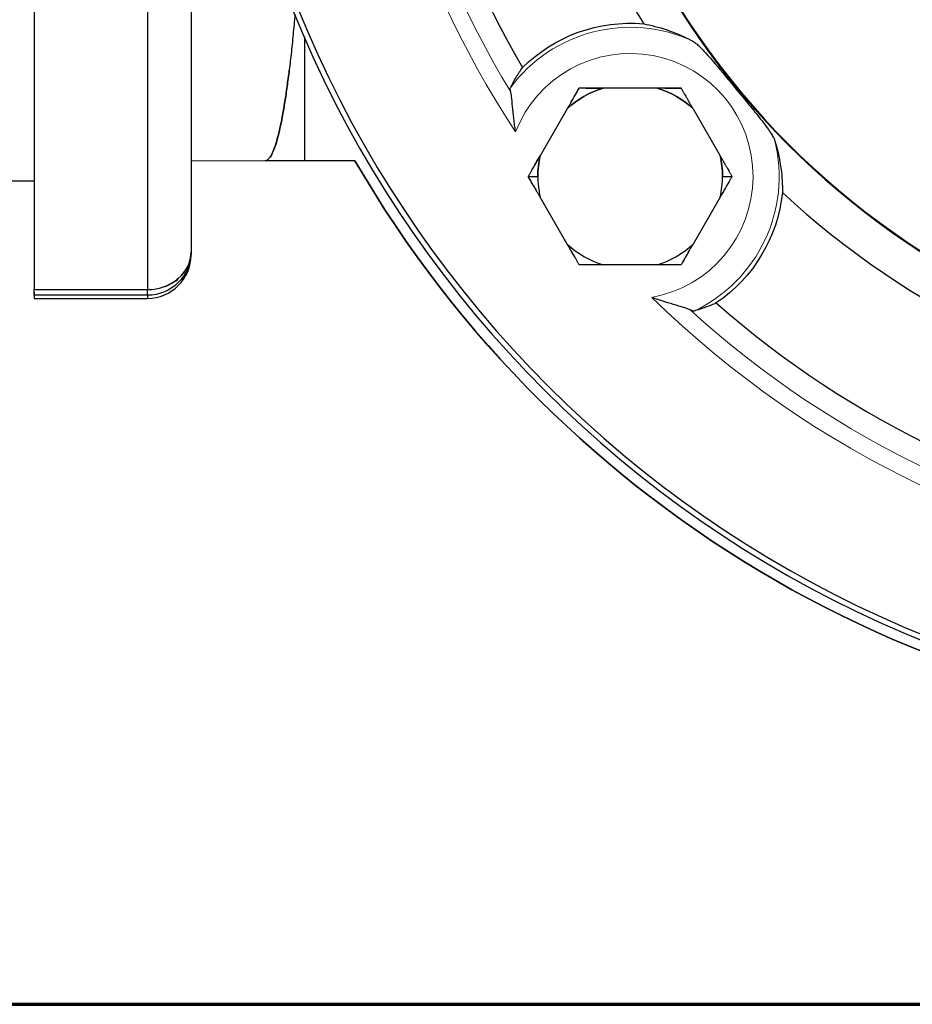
# Model space of a CAD drawing. Header units: millimetres. Extents: x 18 to 610, y -123 to 280.
# Tile 12 of 53: x 383 to 434, y -120 to -63. Entities that reach past the tile are written whole.
import ezdxf

# ---------------------------------------------------------------- set-up
doc = ezdxf.new("R2010")
doc.units = ezdxf.units.MM
doc.linetypes.add('SOLID', pattern=[0])
doc.styles.add('Arial', font='Arial.ttf', dxfattribs={"height": 5})
doc.dimstyles.get("Standard").update_dxf_attribs({"dimtxt": 5, "dimasz": 5, "dimexe": 0.18, "dimexo": 0.0625, "dimgap": 0.09, "dimtad": 0, "dimtih": 1, "dimtoh": 1, "dimdec": 4, "dimzin": 0, "dimdsep": 46, "dimtxsty": 'Arial', "dimcen": 0.09, "dimadec": 0, "dimazin": 0, "dimtfac": 1, "dimtdec": 4, "dimtofl": 0, "dimtmove": 0, "dimatfit": 3, "dimfxl": 0, "dimtolj": 1, "dimtzin": 0, "dimarcsym": 0})

# ---------------------------------------------------------------- blocks, each defined once
blk = doc.blocks.new('*D9')
at = {"color": 0, "lineweight": -2}
for p, q in [((493.313, -93.79), (409.601, 41.281)), ((424.739, 16.855), (490.679, -89.54))]:
    blk.add_line(p, q, dxfattribs=at)
at = {"color": 0}
blk.add_solid([(489.97, -89.979), (491.387, -89.101), (493.313, -93.79)], dxfattribs=at)
at = {"layer": 'Defpoints', "color": 0}
for p in [(424.739, 16.855), (493.313, -93.79)]:
    blk.add_point(p, dxfattribs=at)
at = {"color": 0, "lineweight": 9, "insert": (421.188, 32.438), "char_height": 5, "attachment_point": 5, "rotation": 301.7889, "style": 'Arial'}
blk.add_mtext('\\A1;Ø130.2', dxfattribs=at)
blk = doc.blocks.new('BlockOfViews_2')
at = {"linetype": 'SOLID', "lineweight": 30}
for p, q in [((392.526, -60.759, -7.56), (392.526, -76.798, -35.34)), ((383.526, -62.924, -6.31), (383.526, -78.963, -34.09)), ((390.026, -62.924, -6.31), (390.026, -78.963, -34.09)), ((399.026, -64.435, -9.95), (399.026, -71.567, -9.95)), ((419.276, -67.401, 15.99), (416.163, -67.401, 15.99)), ((414.11, -68.586, 15.99), (412.553, -71.282, 15.99)), ((421.328, -68.586, 15.99), (422.885, -71.282, 15.99)), ((392.526, -71.559, -38.199), (396.776, -71.567, -38.95)), ((399.026, -71.567, -9.95), (396.776, -71.567, -38.95)), ((401.926, -71.567, -9.95), (399.026, -71.567, -9.95)), ((402.238, -72.067, -15.95), (402.219, -72.067, -15.95)), ((380.526, -72.717, -38.95), (383.526, -72.717, -38.95)), ((411.869, -72.467, 15.672), (412.419, -72.467, 15.99)), ((423.019, -72.467, 15.99), (423.569, -72.467, 15.672)), ((414.11, -76.349, 15.99), (412.553, -73.652, 15.99)), ((422.885, -73.652, 15.99), (421.328, -76.349, 15.99)), ((392.129, -77.982, -34.688), (392.191, -77.88, -34.715)), ((392.169, -77.905, -34.73), (392.16, -77.923, -34.72)), ((419.276, -77.534, 15.99), (416.163, -77.534, 15.99)), ((391.663, -78.453, -34.428), (391.447, -78.574, -34.361)), ((391.447, -78.574, -34.361), (391.663, -78.453, -34.428)), ((391.791, -78.323, -34.499), (391.663, -78.453, -34.428)), ((391.663, -78.453, -34.428), (391.791, -78.323, -34.499)), ((391.941, -78.189, -34.537), (392.129, -77.982, -34.688)), ((392.129, -77.982, -34.688), (391.941, -78.189, -34.537)), ((392.08, -78.031, -34.661), (392.039, -78.073, -34.637)), ((392.039, -78.073, -34.637), (392.08, -78.031, -34.661)), ((383.526, -78.963, -34.09), (390.026, -78.963, -34.09)), ((391.065, -78.789, -34.243), (391.347, -78.634, -34.295)), ((391.347, -78.634, -34.295), (391.065, -78.789, -34.243)), ((391.312, -78.65, -34.319), (391.065, -78.789, -34.243)), ((391.065, -78.789, -34.243), (391.312, -78.65, -34.319)), ((391.403, -78.603, -34.306), (391.46, -78.571, -34.316)), ((391.46, -78.571, -34.316), (391.403, -78.603, -34.306)), ((390.026, -79.287, -35.106), (383.526, -79.287, -35.106)), ((383.526, -79.467, -38.95), (390.026, -79.467, -38.95))]:
    blk.add_line(p, q, dxfattribs=at)
for centre, radius, start, end in [((459.026, -38.467, -6.25), 65.4, 15.07441, 348.97592), ((459.026, -38.467, 11.75), 65.086, 15.14938, 348.92124), ((459.026, -38.467, 3.55), 55, 181.125, 210.3041), ((459.026, -38.467, 3.55), 47.75, 184.3289, 211.9215), ((459.026, -38.467, 11.75), 45.553, 184.4064, 346.2959), ((459.026, -38.467, 11.75), 45.519, 184.4099, 346.313), ((417.719, -72.467, 15.99), 5.3, 107.0799, 132.9201), ((417.719, -72.467, 15.99), 5.3, 47.0799, 72.9201), ((459.026, -38.467, -9.95), 66, 210.10037, 269.99993), ((417.719, -72.467, 15.99), 5.3, 167.0799, 180), ((417.719, -72.467, 15.99), 5.3, 0, 12.9201), ((417.719, -72.467, 15.99), 5.3, 180, 192.9201), ((417.719, -72.467, 15.99), 5.3, 180, 192.9201), ((417.719, -72.467, 15.99), 5.3, 347.0799, 0), ((417.719, -72.467, 15.99), 5.3, 347.0799, 0), ((459.026, -38.467, 3.55), 47.75, 226.9947, 262.4634), ((417.719, -72.467, 15.99), 5.3, 227.0799, 252.9201), ((417.719, -72.467, 15.99), 5.3, 227.0799, 252.9201), ((417.719, -72.467, 15.99), 5.3, 287.0799, 312.9201), ((417.719, -72.467, 15.99), 5.3, 287.0799, 312.9201), ((390.026, -76.967, -38.95), 2.5, 270, 0), ((459.026, -38.467, 3.55), 55, 228.6121, 260.846)]:
    blk.add_arc(centre, radius, start, end, dxfattribs=at)
at = {"color": 196, "linetype": 'SOLID', "lineweight": 9}
for centre, radius, start, end in [((459.026, -38.467, 11.75), 57.285, 146.7024, 213.2976), ((417.719, -72.467, 10.302), 8.551, 65.099, 143.5025), ((417.719, -72.467, 10.302), 8.551, 295.4137, 13.8173), ((459.026, -38.467, 11.75), 57.285, 225.6187, 263.8395)]:
    blk.add_arc(centre, radius, start, end, dxfattribs=at)
at = {"color": 196, "linetype": 'SOLID', "lineweight": 9, "extrusion": (0, 0, -1)}
for centre, radius, start, end in [((-459.026, -38.467, -10.924), 56.3, 328.8077, 31.1923), ((-417.719, -72.467, -11.75), 7.051, 21.2111, 259.8727), ((-459.026, -38.467, -10.924), 56.3, 278.2658, 312.2761)]:
    blk.add_arc(centre, radius, start, end, dxfattribs=at)
at = {"linetype": 'SOLID', "lineweight": 30, "extrusion": (-2.45015e-16, 0, -1)}
for start, end in [(45.3209, 95.0791), (186.0047, 235.7629)]:
    blk.add_arc((-417.719, -72.467, -3.55), 8.786, start, end, dxfattribs=at)
at = {"linetype": 'SOLID', "lineweight": 30, "extrusion": (0, 0, -1)}
for centre, radius, start, end in [((-417.719, -72.467, -15.99), 5.3, 47.0799, 72.9201), ((-417.719, -72.467, -15.99), 5.3, 107.0799, 132.9201), ((-459.026, -38.467, 9.95), 66, 270, 329.89971), ((-417.719, -72.467, -15.99), 5.3, 0, 12.9201), ((-417.719, -72.467, -15.99), 5.3, 167.0799, 180)]:
    blk.add_arc(centre, radius, start, end, dxfattribs=at)
at = {"linetype": 'SOLID', "lineweight": 30, "extrusion": (-0.866025, 0.5, -9.51527e-13)}
blk.add_arc((-145.535, 3.738, -392.923), 12.435, 101.8388, 106.3028, dxfattribs=at)
at = {"linetype": 'SOLID', "lineweight": 30, "extrusion": (1.18332e-12, 1, -5.09917e-12)}
blk.add_arc((-418.285, 3.738, -67.401), 12.435, 75.5633, 80.1731, dxfattribs=at)
at = {"linetype": 'SOLID', "lineweight": 30, "extrusion": (-1.18332e-12, 1, -5.09917e-12)}
blk.add_arc((-417.154, 3.738, -67.401), 12.435, 101.8389, 106.3028, dxfattribs=at)
at = {"linetype": 'SOLID', "lineweight": 30, "extrusion": (0.866025, 0.5, -5.62356e-12)}
for start, end in [(75.5633, 76.2778), (77.7304, 78.1612)]:
    blk.add_arc((-272.184, 3.738, 330.588), 12.435, start, end, dxfattribs=at)
at = {"linetype": 'SOLID', "lineweight": 30, "extrusion": (-0.866025, 0.5, 7.44699e-12)}
blk.add_arc((-146.667, 3.738, -392.923), 12.435, 75.5632, 80.1731, dxfattribs=at)
at = {"linetype": 'SOLID', "lineweight": 30, "extrusion": (0.866025, 0.5, -1.09426e-11)}
for start, end in [(101.8389, 102.2697), (103.7222, 104.4368)]:
    blk.add_arc((-271.053, 3.738, 330.588), 12.435, start, end, dxfattribs=at)
at = {"linetype": 'SOLID', "lineweight": 30, "extrusion": (-0.866025, -0.5, 9.12311e-12)}
blk.add_arc((272.184, 3.738, -320.456), 12.435, 101.8389, 106.3028, dxfattribs=at)
at = {"linetype": 'SOLID', "lineweight": 30, "extrusion": (0.866025, -0.5, 8.65531e-12)}
blk.add_arc((145.535, 3.738, 403.055), 12.435, 75.5632, 80.1731, dxfattribs=at)
at = {"linetype": 'SOLID', "lineweight": 30, "extrusion": (0, -0.093761, -0.995595)}
for start in [360, 0]:
    blk.add_arc((390.026, 73.146, 42.385), 2.5, start, 90, dxfattribs=at)
at = {"linetype": 'SOLID', "lineweight": 30, "extrusion": (0, 0.5, 0.866025)}
blk.add_arc((-390.026, 48.839, -69.004), 2.5, 90, 180, dxfattribs=at)
blk.add_arc((-390.026, 48.839, -69.004), 2.5, 90, 180, dxfattribs=at)
at = {"linetype": 'SOLID', "lineweight": 30, "extrusion": (1, 0, 0)}
for centre, radius, start, end in [((-38.467, -38.95, 392.526), 38.5, 174.62, 180), ((-38.467, -38.95, 392.526), 38.5, 180, 185.38), ((-76.798, -35.34, 383.526), 2.5, 157.387, 174.62), ((-38.467, -38.95, 383.526), 41, 174.62, 180), ((-38.467, -38.95, 383.526), 41, 176.234, 180), ((-38.467, -38.95, 390.026), 41, 174.62, 180), ((-38.467, -38.95, 390.026), 41, 175.559, 180)]:
    blk.add_arc(centre, radius, start, end, dxfattribs=at)
at = {"linetype": 'SOLID', "lineweight": 30, "extrusion": (-1, 0, 0)}
for centre, radius, start, end in [((38.467, -38.95, -392.526), 38.5, 0, 5.38), ((76.798, -35.34, -383.526), 2.5, 5.38, 30), ((76.798, -35.34, -390.026), 2.5, 5.38, 30), ((76.798, -35.34, -390.026), 2.5, 5.38, 30)]:
    blk.add_arc(centre, radius, start, end, dxfattribs=at)
at = {"linetype": 'SOLID', "lineweight": 30, "extrusion": (-0.866025, -0.5, 2.99193e-12)}
blk.add_arc((271.053, 3.738, -320.456), 12.435, 75.5633, 80.1731, dxfattribs=at)
at = {"linetype": 'SOLID', "lineweight": 30, "extrusion": (0.866025, -0.5, -2.16781e-12)}
blk.add_arc((146.667, 3.738, 403.055), 12.435, 101.8388, 106.3028, dxfattribs=at)
at = {"linetype": 'SOLID', "lineweight": 30, "extrusion": (-1.18332e-12, -1, 5.09917e-12)}
blk.add_arc((418.285, 3.738, 77.534), 12.435, 101.8388, 106.3028, dxfattribs=at)
at = {"linetype": 'SOLID', "lineweight": 30, "extrusion": (1.18332e-12, -1, 5.09917e-12)}
blk.add_arc((417.154, 3.738, 77.534), 12.435, 75.5633, 80.1731, dxfattribs=at)
at = {"linetype": 'SOLID', "lineweight": 30}
for points, knots in [([(398.486, -63.165, -16.913), (398.451, -63.565, -17.361), (398.415, -63.953, -17.82), (398.341, -64.715, -18.774), (398.303, -65.089, -19.27), (398.225, -65.807, -20.281), (398.185, -66.152, -20.796), (398.103, -66.812, -21.846), (398.062, -67.127, -22.379), (397.978, -67.728, -23.463), (397.935, -68.013, -24.014), (397.848, -68.551, -25.131), (397.804, -68.805, -25.697), (397.715, -69.28, -26.842), (397.67, -69.501, -27.422), (397.58, -69.911, -28.591), (397.534, -70.099, -29.182), (397.442, -70.443, -30.372), (397.395, -70.597, -30.972), (397.301, -70.873, -32.179), (397.254, -70.995, -32.787), (397.159, -71.202, -34.009), (397.112, -71.289, -34.623), (397.016, -71.428, -35.855), (396.968, -71.48, -36.473), (396.872, -71.55, -37.711), (396.824, -71.567, -38.33), (396.776, -71.567, -38.95)], [0.539788, 0.539788, 0.539788, 0.539788, 0.626422, 0.626422, 0.715911, 0.715911, 0.805399, 0.805399, 0.894888, 0.894888, 0.984377, 0.984377, 1.073866, 1.073866, 1.163355, 1.163355, 1.252844, 1.252844, 1.342332, 1.342332, 1.431821, 1.431821, 1.52131, 1.52131, 1.610799, 1.610799, 1.700288, 1.700288, 1.700288, 1.700288]), ([(418.497, -63.716, 3.55), (418.906, -63.792, 4.694), (419.356, -63.903, 5.892), (420.15, -64.173, 7.823), (420.476, -64.301, 8.571), (420.98, -64.536, 9.634), (421.148, -64.619, 9.973), (421.32, -64.712, 10.302)], [1.040291, 1.040291, 1.040291, 1.040291, 4.553172, 4.553172, 6.829758, 6.829758, 7.937867, 7.937867, 7.937867, 7.937867]), ([(421.32, -64.712, 10.302), (421.389, -64.749, 10.435), (421.472, -64.813, 10.553), (421.686, -65, 10.803), (421.845, -65.158, 10.947), (422.405, -65.768, 11.296), (422.804, -66.249, 11.405), (423.285, -66.83, 11.473), (423.403, -66.972, 11.485), (423.583, -67.192, 11.496), (423.647, -67.27, 11.498), (423.764, -67.411, 11.5), (423.817, -67.476, 11.501), (423.93, -67.613, 11.499), (423.991, -67.687, 11.497), (424.154, -67.885, 11.488), (424.256, -68.01, 11.48), (424.478, -68.28, 11.452), (424.598, -68.427, 11.432), (424.936, -68.844, 11.355), (425.16, -69.123, 11.28), (425.576, -69.669, 11.044), (425.725, -69.882, 10.902), (425.876, -70.122, 10.693), (425.919, -70.196, 10.618), (425.984, -70.323, 10.464), (426.008, -70.378, 10.386), (426.022, -70.425, 10.302)], [0, 0, 0, 0, 0.463384, 0.463384, 1.12887, 1.12887, 2.310299, 2.310299, 2.689403, 2.689403, 2.896978, 2.896978, 3.068045, 3.068045, 3.26456, 3.26456, 3.596541, 3.596541, 3.986816, 3.986816, 4.713108, 4.713108, 5.482845, 5.482845, 5.847384, 5.847384, 6.161059, 6.161059, 6.161059, 6.161059]), ([(396.776, -71.567, -38.95), (396.824, -71.567, -38.331), (396.872, -71.55, -37.712), (396.968, -71.479, -36.475), (397.016, -71.426, -35.858), (397.111, -71.286, -34.627), (397.159, -71.198, -34.013), (397.254, -70.989, -32.792), (397.301, -70.868, -32.184), (397.395, -70.591, -30.976), (397.441, -70.436, -30.376), (397.534, -70.093, -29.185), (397.58, -69.905, -28.594), (397.67, -69.496, -27.424), (397.715, -69.275, -26.844), (397.804, -68.802, -25.699), (397.848, -68.549, -25.133), (397.935, -68.012, -24.016), (397.977, -67.728, -23.465), (398.062, -67.128, -22.38), (398.103, -66.813, -21.847), (398.148, -66.451, -21.273), (398.151, -66.42, -21.224), (398.155, -66.389, -21.175)], [0, 0, 0, 0, 1.862485, 1.862485, 3.724969, 3.724969, 5.587454, 5.587454, 7.449939, 7.449939, 9.312423, 9.312423, 11.174908, 11.174908, 13.037393, 13.037393, 14.899877, 14.899877, 16.762362, 16.762362, 18.624847, 18.624847, 18.799644, 18.799644, 18.799644, 18.799644]), ([(410.846, -67.382, 10.302), (410.948, -67.18, 9.219), (411.06, -66.976, 8.075), (411.297, -66.582, 5.784), (411.42, -66.393, 4.637), (411.541, -66.22, 3.55)], [0.999786, 0.999786, 0.999786, 0.999786, 4.184941, 4.184941, 7.373204, 7.373204, 7.373204, 7.373204]), ([(410.865, -67.626, 10.924), (410.849, -67.566, 10.828), (410.838, -67.515, 10.727), (410.832, -67.433, 10.518), (410.835, -67.402, 10.411), (410.846, -67.382, 10.302)], [0.000001, 0.000001, 0.000001, 0.000001, 0.3407237, 0.3407237, 0.6743841, 0.6743841, 0.6743841, 0.6743841]), ([(411.146, -69.916, 11.75), (411.145, -69.911, 11.75), (411.144, -69.906, 11.75), (411.056, -69.351, 11.749), (411.008, -68.86, 11.668), (410.949, -68.231, 11.436), (410.931, -68.038, 11.329), (410.898, -67.786, 11.127), (410.884, -67.694, 11.032), (410.865, -67.626, 10.924)], [-1.965118, -1.965118, -1.965118, -1.965118, -1.956218, -1.956218, -0.969671, -0.969671, -0.388896, -0.388896, -0.000048, -0.000048, -0.000048, -0.000048]), ([(414.794, -67.401, 15.672), (414.782, -67.422, 15.679), (414.771, -67.442, 15.686), (414.747, -67.483, 15.7), (414.735, -67.504, 15.706), (414.711, -67.545, 15.719), (414.699, -67.566, 15.726), (414.675, -67.607, 15.739), (414.664, -67.627, 15.745), (414.64, -67.669, 15.758), (414.628, -67.689, 15.764), (414.604, -67.731, 15.777), (414.592, -67.751, 15.783), (414.568, -67.793, 15.795), (414.556, -67.814, 15.801), (414.532, -67.855, 15.813), (414.52, -67.876, 15.819), (414.496, -67.917, 15.831), (414.484, -67.938, 15.836), (414.46, -67.98, 15.848), (414.448, -68, 15.853), (414.424, -68.042, 15.865), (414.412, -68.063, 15.87), (414.388, -68.105, 15.881), (414.376, -68.125, 15.886), (414.352, -68.167, 15.897), (414.34, -68.188, 15.902), (414.316, -68.23, 15.912), (414.304, -68.251, 15.917), (414.28, -68.292, 15.927), (414.268, -68.313, 15.932), (414.243, -68.355, 15.941), (414.231, -68.376, 15.946), (414.207, -68.418, 15.955), (414.195, -68.439, 15.96), (414.171, -68.481, 15.969), (414.159, -68.502, 15.973), (414.134, -68.544, 15.982), (414.122, -68.565, 15.986), (414.11, -68.586, 15.99)], [0, 0, 0, 0, 0.042359, 0.042359, 0.0847181, 0.0847181, 0.1270771, 0.1270771, 0.1694361, 0.1694361, 0.2117951, 0.2117951, 0.2541542, 0.2541542, 0.2965132, 0.2965132, 0.3388722, 0.3388722, 0.3812312, 0.3812312, 0.4235903, 0.4235903, 0.4659493, 0.4659493, 0.5083083, 0.5083083, 0.5506673, 0.5506673, 0.5930264, 0.5930264, 0.6353854, 0.6353854, 0.6777444, 0.6777444, 0.7201034, 0.7201034, 0.7624625, 0.7624625, 0.8048215, 0.8048215, 0.8048215, 0.8048215]), ([(416.163, -67.401, 15.99), (416.138, -67.401, 15.986), (416.114, -67.401, 15.982), (416.066, -67.401, 15.973), (416.041, -67.401, 15.969), (415.993, -67.401, 15.96), (415.969, -67.401, 15.955), (415.92, -67.401, 15.946), (415.896, -67.401, 15.941), (415.848, -67.401, 15.932), (415.824, -67.401, 15.927), (415.775, -67.401, 15.917), (415.751, -67.401, 15.912), (415.703, -67.401, 15.902), (415.679, -67.401, 15.897), (415.631, -67.401, 15.886), (415.607, -67.401, 15.881), (415.558, -67.401, 15.87), (415.534, -67.401, 15.864), (415.486, -67.401, 15.853), (415.462, -67.401, 15.848), (415.414, -67.401, 15.836), (415.39, -67.401, 15.831), (415.342, -67.401, 15.819), (415.318, -67.401, 15.813), (415.271, -67.401, 15.801), (415.247, -67.401, 15.795), (415.199, -67.401, 15.783), (415.175, -67.401, 15.777), (415.127, -67.401, 15.764), (415.103, -67.401, 15.758), (415.056, -67.401, 15.745), (415.032, -67.401, 15.739), (414.984, -67.401, 15.726), (414.96, -67.401, 15.719), (414.913, -67.401, 15.706), (414.889, -67.401, 15.7), (414.842, -67.401, 15.686), (414.818, -67.401, 15.679), (414.794, -67.401, 15.672)], [0, 0, 0, 0, 0.0280098, 0.0280098, 0.0560196, 0.0560196, 0.0840294, 0.0840294, 0.1120392, 0.1120392, 0.1400489, 0.1400489, 0.1680587, 0.1680587, 0.1960685, 0.1960685, 0.2240783, 0.2240783, 0.2520881, 0.2520881, 0.2800979, 0.2800979, 0.3081077, 0.3081077, 0.3361175, 0.3361175, 0.3641273, 0.3641273, 0.3921371, 0.3921371, 0.4201468, 0.4201468, 0.4481566, 0.4481566, 0.4761664, 0.4761664, 0.5041762, 0.5041762, 0.532186, 0.532186, 0.532186, 0.532186]), ([(420.644, -67.401, 15.672), (420.621, -67.401, 15.679), (420.597, -67.401, 15.686), (420.549, -67.401, 15.7), (420.526, -67.401, 15.706), (420.478, -67.401, 15.719), (420.454, -67.401, 15.726), (420.407, -67.401, 15.739), (420.383, -67.401, 15.745), (420.335, -67.401, 15.758), (420.311, -67.401, 15.764), (420.264, -67.401, 15.777), (420.24, -67.401, 15.783), (420.192, -67.401, 15.795), (420.168, -67.401, 15.801), (420.12, -67.401, 15.813), (420.096, -67.401, 15.819), (420.048, -67.401, 15.831), (420.024, -67.401, 15.836), (419.976, -67.401, 15.848), (419.952, -67.401, 15.853), (419.904, -67.401, 15.864), (419.88, -67.401, 15.87), (419.832, -67.401, 15.881), (419.808, -67.401, 15.886), (419.76, -67.401, 15.897), (419.736, -67.401, 15.902), (419.688, -67.401, 15.912), (419.663, -67.401, 15.917), (419.615, -67.401, 15.927), (419.591, -67.401, 15.932), (419.543, -67.401, 15.941), (419.518, -67.401, 15.946), (419.47, -67.401, 15.955), (419.446, -67.401, 15.96), (419.397, -67.401, 15.969), (419.373, -67.401, 15.973), (419.325, -67.401, 15.982), (419.3, -67.401, 15.986), (419.276, -67.401, 15.99)], [0, 0, 0, 0, 0.0423631, 0.0423631, 0.0847261, 0.0847261, 0.1270892, 0.1270892, 0.1694523, 0.1694523, 0.2118154, 0.2118154, 0.2541784, 0.2541784, 0.2965415, 0.2965415, 0.3389046, 0.3389046, 0.3812676, 0.3812676, 0.4236307, 0.4236307, 0.4659938, 0.4659938, 0.5083568, 0.5083568, 0.5507199, 0.5507199, 0.593083, 0.593083, 0.6354461, 0.6354461, 0.6778091, 0.6778091, 0.7201722, 0.7201722, 0.7625353, 0.7625353, 0.8048983, 0.8048983, 0.8048983, 0.8048983]), ([(421.328, -68.586, 15.99), (421.316, -68.565, 15.986), (421.304, -68.544, 15.982), (421.28, -68.502, 15.973), (421.268, -68.481, 15.969), (421.244, -68.439, 15.96), (421.231, -68.418, 15.955), (421.207, -68.376, 15.946), (421.195, -68.355, 15.941), (421.171, -68.313, 15.932), (421.159, -68.292, 15.927), (421.135, -68.251, 15.917), (421.123, -68.23, 15.912), (421.099, -68.188, 15.902), (421.087, -68.167, 15.897), (421.063, -68.125, 15.886), (421.051, -68.105, 15.881), (421.026, -68.063, 15.87), (421.014, -68.042, 15.864), (420.99, -68, 15.853), (420.978, -67.98, 15.848), (420.954, -67.938, 15.836), (420.942, -67.917, 15.831), (420.918, -67.876, 15.819), (420.907, -67.855, 15.813), (420.883, -67.814, 15.801), (420.871, -67.793, 15.795), (420.847, -67.751, 15.783), (420.835, -67.731, 15.777), (420.811, -67.689, 15.764), (420.799, -67.669, 15.758), (420.775, -67.627, 15.745), (420.763, -67.607, 15.739), (420.739, -67.566, 15.726), (420.727, -67.545, 15.719), (420.704, -67.504, 15.706), (420.692, -67.483, 15.7), (420.668, -67.442, 15.686), (420.656, -67.422, 15.679), (420.644, -67.401, 15.672)], [0, 0, 0, 0, 0.0280135, 0.0280135, 0.056027, 0.056027, 0.0840405, 0.0840405, 0.112054, 0.112054, 0.1400675, 0.1400675, 0.1680811, 0.1680811, 0.1960946, 0.1960946, 0.2241081, 0.2241081, 0.2521216, 0.2521216, 0.2801351, 0.2801351, 0.3081486, 0.3081486, 0.3361621, 0.3361621, 0.3641756, 0.3641756, 0.3921891, 0.3921891, 0.4202026, 0.4202026, 0.4482162, 0.4482162, 0.4762297, 0.4762297, 0.5042432, 0.5042432, 0.5322567, 0.5322567, 0.5322567, 0.5322567]), ([(426.022, -70.425, 10.302), (426.08, -70.611, 9.973), (426.13, -70.793, 9.634), (426.263, -71.332, 8.571), (426.326, -71.676, 7.823), (426.439, -72.508, 5.892), (426.461, -72.971, 4.694), (426.457, -73.387, 3.55)], [1.168477, 1.168477, 1.168477, 1.168477, 2.276586, 2.276586, 4.553172, 4.553172, 8.066053, 8.066053, 8.066053, 8.066053]), ([(412.553, -71.282, 15.99), (412.541, -71.303, 15.986), (412.529, -71.324, 15.982), (412.505, -71.366, 15.973), (412.493, -71.387, 15.969), (412.469, -71.429, 15.96), (412.456, -71.45, 15.955), (412.432, -71.492, 15.946), (412.42, -71.513, 15.941), (412.396, -71.555, 15.932), (412.384, -71.576, 15.927), (412.36, -71.618, 15.917), (412.348, -71.639, 15.912), (412.323, -71.681, 15.902), (412.311, -71.701, 15.897), (412.287, -71.743, 15.886), (412.275, -71.764, 15.881), (412.251, -71.806, 15.87), (412.239, -71.826, 15.864), (412.215, -71.868, 15.853), (412.203, -71.889, 15.848), (412.179, -71.93, 15.836), (412.167, -71.951, 15.831), (412.143, -71.993, 15.819), (412.131, -72.013, 15.813), (412.107, -72.055, 15.801), (412.095, -72.076, 15.795), (412.071, -72.117, 15.783), (412.06, -72.138, 15.777), (412.036, -72.179, 15.764), (412.024, -72.2, 15.758), (412, -72.241, 15.745), (411.988, -72.262, 15.739), (411.964, -72.303, 15.726), (411.952, -72.324, 15.719), (411.929, -72.365, 15.706), (411.917, -72.385, 15.7), (411.893, -72.426, 15.686), (411.881, -72.447, 15.679), (411.869, -72.467, 15.672)], [0, 0, 0, 0, 0.0280169, 0.0280169, 0.0560337, 0.0560337, 0.0840506, 0.0840506, 0.1120674, 0.1120674, 0.1400843, 0.1400843, 0.1681012, 0.1681012, 0.196118, 0.196118, 0.2241349, 0.2241349, 0.2521517, 0.2521517, 0.2801686, 0.2801686, 0.3081855, 0.3081855, 0.3362023, 0.3362023, 0.3642192, 0.3642192, 0.392236, 0.392236, 0.4202529, 0.4202529, 0.4482698, 0.4482698, 0.4762866, 0.4762866, 0.5043035, 0.5043035, 0.5323203, 0.5323203, 0.5323203, 0.5323203]), ([(423.569, -72.467, 15.672), (423.557, -72.447, 15.679), (423.546, -72.426, 15.686), (423.522, -72.385, 15.7), (423.51, -72.365, 15.706), (423.486, -72.323, 15.719), (423.474, -72.303, 15.726), (423.451, -72.262, 15.739), (423.439, -72.241, 15.745), (423.415, -72.2, 15.758), (423.403, -72.179, 15.764), (423.379, -72.138, 15.777), (423.367, -72.117, 15.783), (423.343, -72.076, 15.795), (423.331, -72.055, 15.801), (423.307, -72.013, 15.813), (423.295, -71.993, 15.819), (423.271, -71.951, 15.831), (423.259, -71.93, 15.836), (423.235, -71.889, 15.848), (423.223, -71.868, 15.853), (423.199, -71.826, 15.864), (423.187, -71.806, 15.87), (423.163, -71.764, 15.881), (423.151, -71.743, 15.886), (423.127, -71.701, 15.897), (423.115, -71.681, 15.902), (423.091, -71.639, 15.912), (423.079, -71.618, 15.917), (423.055, -71.576, 15.927), (423.043, -71.555, 15.932), (423.018, -71.513, 15.941), (423.006, -71.492, 15.946), (422.982, -71.45, 15.955), (422.97, -71.429, 15.96), (422.946, -71.387, 15.969), (422.934, -71.366, 15.973), (422.909, -71.324, 15.982), (422.897, -71.303, 15.986), (422.885, -71.282, 15.99)], [0, 0, 0, 0, 0.0423557, 0.0423557, 0.0847113, 0.0847113, 0.127067, 0.127067, 0.1694227, 0.1694227, 0.2117784, 0.2117784, 0.254134, 0.254134, 0.2964897, 0.2964897, 0.3388454, 0.3388454, 0.3812011, 0.3812011, 0.4235567, 0.4235567, 0.4659124, 0.4659124, 0.5082681, 0.5082681, 0.5506237, 0.5506237, 0.5929794, 0.5929794, 0.6353351, 0.6353351, 0.6776908, 0.6776908, 0.7200464, 0.7200464, 0.7624021, 0.7624021, 0.8047578, 0.8047578, 0.8047578, 0.8047578]), ([(412.553, -73.652, 15.99), (412.541, -73.631, 15.986), (412.529, -73.61, 15.982), (412.505, -73.568, 15.973), (412.493, -73.547, 15.969), (412.469, -73.505, 15.96), (412.456, -73.484, 15.955), (412.432, -73.442, 15.946), (412.42, -73.421, 15.941), (412.396, -73.38, 15.932), (412.384, -73.359, 15.927), (412.36, -73.317, 15.917), (412.348, -73.296, 15.912), (412.323, -73.254, 15.902), (412.311, -73.233, 15.897), (412.287, -73.192, 15.886), (412.275, -73.171, 15.881), (412.251, -73.129, 15.87), (412.239, -73.108, 15.864), (412.215, -73.067, 15.853), (412.203, -73.046, 15.848), (412.179, -73.004, 15.836), (412.167, -72.984, 15.831), (412.143, -72.942, 15.819), (412.131, -72.921, 15.813), (412.107, -72.88, 15.801), (412.095, -72.859, 15.795), (412.071, -72.818, 15.783), (412.06, -72.797, 15.777), (412.036, -72.756, 15.764), (412.024, -72.735, 15.758), (412, -72.694, 15.745), (411.988, -72.673, 15.739), (411.964, -72.632, 15.726), (411.952, -72.611, 15.719), (411.929, -72.57, 15.706), (411.917, -72.55, 15.7), (411.893, -72.508, 15.686), (411.881, -72.488, 15.679), (411.869, -72.467, 15.672)], [0, 0, 0, 0, 0.0280169, 0.0280169, 0.0560337, 0.0560337, 0.0840506, 0.0840506, 0.1120674, 0.1120674, 0.1400843, 0.1400843, 0.1681012, 0.1681012, 0.196118, 0.196118, 0.2241349, 0.2241349, 0.2521517, 0.2521517, 0.2801686, 0.2801686, 0.3081855, 0.3081855, 0.3362023, 0.3362023, 0.3642192, 0.3642192, 0.392236, 0.392236, 0.4202529, 0.4202529, 0.4482698, 0.4482698, 0.4762866, 0.4762866, 0.5043035, 0.5043035, 0.5323203, 0.5323203, 0.5323203, 0.5323203]), ([(423.569, -72.467, 15.672), (423.557, -72.488, 15.679), (423.546, -72.508, 15.686), (423.522, -72.55, 15.7), (423.51, -72.57, 15.706), (423.486, -72.611, 15.719), (423.474, -72.632, 15.726), (423.451, -72.673, 15.739), (423.439, -72.694, 15.745), (423.415, -72.735, 15.758), (423.403, -72.756, 15.764), (423.379, -72.797, 15.777), (423.367, -72.818, 15.783), (423.343, -72.859, 15.795), (423.331, -72.88, 15.801), (423.307, -72.921, 15.813), (423.295, -72.942, 15.819), (423.271, -72.984, 15.831), (423.259, -73.004, 15.836), (423.235, -73.046, 15.848), (423.223, -73.067, 15.853), (423.199, -73.108, 15.864), (423.187, -73.129, 15.87), (423.163, -73.171, 15.881), (423.151, -73.192, 15.886), (423.127, -73.233, 15.897), (423.115, -73.254, 15.902), (423.091, -73.296, 15.912), (423.079, -73.317, 15.917), (423.055, -73.359, 15.927), (423.043, -73.38, 15.932), (423.018, -73.421, 15.941), (423.006, -73.442, 15.946), (422.982, -73.484, 15.955), (422.97, -73.505, 15.96), (422.946, -73.547, 15.969), (422.934, -73.568, 15.973), (422.909, -73.61, 15.982), (422.897, -73.631, 15.986), (422.885, -73.652, 15.99)], [0, 0, 0, 0, 0.0423557, 0.0423557, 0.0847113, 0.0847113, 0.127067, 0.127067, 0.1694227, 0.1694227, 0.2117784, 0.2117784, 0.254134, 0.254134, 0.2964897, 0.2964897, 0.3388454, 0.3388454, 0.3812011, 0.3812011, 0.4235567, 0.4235567, 0.4659124, 0.4659124, 0.5082681, 0.5082681, 0.5506237, 0.5506237, 0.5929794, 0.5929794, 0.6353351, 0.6353351, 0.6776908, 0.6776908, 0.7200464, 0.7200464, 0.7624021, 0.7624021, 0.8047578, 0.8047578, 0.8047578, 0.8047578]), ([(414.794, -77.534, 15.672), (414.782, -77.513, 15.679), (414.771, -77.493, 15.686), (414.747, -77.451, 15.7), (414.735, -77.431, 15.706), (414.711, -77.39, 15.719), (414.699, -77.369, 15.726), (414.675, -77.328, 15.739), (414.664, -77.307, 15.745), (414.64, -77.266, 15.758), (414.628, -77.245, 15.764), (414.604, -77.204, 15.777), (414.592, -77.183, 15.783), (414.568, -77.142, 15.795), (414.556, -77.121, 15.801), (414.532, -77.08, 15.813), (414.52, -77.059, 15.819), (414.496, -77.017, 15.831), (414.484, -76.997, 15.836), (414.46, -76.955, 15.848), (414.448, -76.934, 15.853), (414.424, -76.893, 15.865), (414.412, -76.872, 15.87), (414.388, -76.83, 15.881), (414.376, -76.809, 15.886), (414.352, -76.768, 15.897), (414.34, -76.747, 15.902), (414.316, -76.705, 15.912), (414.304, -76.684, 15.917), (414.28, -76.642, 15.927), (414.268, -76.621, 15.932), (414.243, -76.58, 15.941), (414.231, -76.559, 15.946), (414.207, -76.517, 15.955), (414.195, -76.496, 15.96), (414.171, -76.454, 15.969), (414.159, -76.433, 15.973), (414.134, -76.391, 15.982), (414.122, -76.37, 15.986), (414.11, -76.349, 15.99)], [0, 0, 0, 0, 0.042359, 0.042359, 0.0847181, 0.0847181, 0.1270771, 0.1270771, 0.1694361, 0.1694361, 0.2117951, 0.2117951, 0.2541542, 0.2541542, 0.2965132, 0.2965132, 0.3388722, 0.3388722, 0.3812312, 0.3812312, 0.4235903, 0.4235903, 0.4659493, 0.4659493, 0.5083083, 0.5083083, 0.5506673, 0.5506673, 0.5930264, 0.5930264, 0.6353854, 0.6353854, 0.6777444, 0.6777444, 0.7201034, 0.7201034, 0.7624625, 0.7624625, 0.8048215, 0.8048215, 0.8048215, 0.8048215]), ([(421.328, -76.349, 15.99), (421.316, -76.37, 15.986), (421.304, -76.391, 15.982), (421.28, -76.433, 15.973), (421.268, -76.454, 15.969), (421.244, -76.496, 15.96), (421.231, -76.517, 15.955), (421.207, -76.559, 15.946), (421.195, -76.58, 15.941), (421.171, -76.621, 15.932), (421.159, -76.642, 15.927), (421.135, -76.684, 15.917), (421.123, -76.705, 15.912), (421.099, -76.747, 15.902), (421.087, -76.768, 15.897), (421.063, -76.809, 15.886), (421.051, -76.83, 15.881), (421.026, -76.872, 15.87), (421.014, -76.893, 15.864), (420.99, -76.934, 15.853), (420.978, -76.955, 15.848), (420.954, -76.997, 15.836), (420.942, -77.017, 15.831), (420.918, -77.059, 15.819), (420.907, -77.08, 15.813), (420.883, -77.121, 15.801), (420.871, -77.142, 15.795), (420.847, -77.183, 15.783), (420.835, -77.204, 15.777), (420.811, -77.245, 15.764), (420.799, -77.266, 15.758), (420.775, -77.307, 15.745), (420.763, -77.328, 15.739), (420.739, -77.369, 15.726), (420.727, -77.39, 15.719), (420.704, -77.431, 15.706), (420.692, -77.451, 15.7), (420.668, -77.493, 15.686), (420.656, -77.513, 15.679), (420.644, -77.534, 15.672)], [0, 0, 0, 0, 0.0280135, 0.0280135, 0.056027, 0.056027, 0.0840405, 0.0840405, 0.112054, 0.112054, 0.1400675, 0.1400675, 0.1680811, 0.1680811, 0.1960946, 0.1960946, 0.2241081, 0.2241081, 0.2521216, 0.2521216, 0.2801351, 0.2801351, 0.3081486, 0.3081486, 0.3361621, 0.3361621, 0.3641756, 0.3641756, 0.3921891, 0.3921891, 0.4202026, 0.4202026, 0.4482162, 0.4482162, 0.4762297, 0.4762297, 0.5042432, 0.5042432, 0.5322567, 0.5322567, 0.5322567, 0.5322567]), ([(416.163, -77.534, 15.99), (416.138, -77.534, 15.986), (416.114, -77.534, 15.982), (416.066, -77.534, 15.973), (416.041, -77.534, 15.969), (415.993, -77.534, 15.96), (415.969, -77.534, 15.955), (415.92, -77.534, 15.946), (415.896, -77.534, 15.941), (415.848, -77.534, 15.932), (415.824, -77.534, 15.927), (415.775, -77.534, 15.917), (415.751, -77.534, 15.912), (415.703, -77.534, 15.902), (415.679, -77.534, 15.897), (415.631, -77.534, 15.886), (415.607, -77.534, 15.881), (415.558, -77.534, 15.87), (415.534, -77.534, 15.864), (415.486, -77.534, 15.853), (415.462, -77.534, 15.848), (415.414, -77.534, 15.836), (415.39, -77.534, 15.831), (415.342, -77.534, 15.819), (415.318, -77.534, 15.813), (415.271, -77.534, 15.801), (415.247, -77.534, 15.795), (415.199, -77.534, 15.783), (415.175, -77.534, 15.777), (415.127, -77.534, 15.764), (415.103, -77.534, 15.758), (415.056, -77.534, 15.745), (415.032, -77.534, 15.739), (414.984, -77.534, 15.726), (414.96, -77.534, 15.719), (414.913, -77.534, 15.706), (414.889, -77.534, 15.7), (414.842, -77.534, 15.686), (414.818, -77.534, 15.679), (414.794, -77.534, 15.672)], [0, 0, 0, 0, 0.0280098, 0.0280098, 0.0560196, 0.0560196, 0.0840294, 0.0840294, 0.1120392, 0.1120392, 0.1400489, 0.1400489, 0.1680587, 0.1680587, 0.1960685, 0.1960685, 0.2240783, 0.2240783, 0.2520881, 0.2520881, 0.2800979, 0.2800979, 0.3081077, 0.3081077, 0.3361175, 0.3361175, 0.3641273, 0.3641273, 0.3921371, 0.3921371, 0.4201468, 0.4201468, 0.4481566, 0.4481566, 0.4761664, 0.4761664, 0.5041762, 0.5041762, 0.532186, 0.532186, 0.532186, 0.532186]), ([(420.644, -77.534, 15.672), (420.621, -77.534, 15.679), (420.597, -77.534, 15.686), (420.549, -77.534, 15.7), (420.526, -77.534, 15.706), (420.478, -77.534, 15.719), (420.454, -77.534, 15.726), (420.407, -77.534, 15.739), (420.383, -77.534, 15.745), (420.335, -77.534, 15.758), (420.311, -77.534, 15.764), (420.264, -77.534, 15.777), (420.24, -77.534, 15.783), (420.192, -77.534, 15.795), (420.168, -77.534, 15.801), (420.12, -77.534, 15.813), (420.096, -77.534, 15.819), (420.048, -77.534, 15.831), (420.024, -77.534, 15.836), (419.976, -77.534, 15.848), (419.952, -77.534, 15.853), (419.904, -77.534, 15.864), (419.88, -77.534, 15.87), (419.832, -77.534, 15.881), (419.808, -77.534, 15.886), (419.76, -77.534, 15.897), (419.736, -77.534, 15.902), (419.688, -77.534, 15.912), (419.663, -77.534, 15.917), (419.615, -77.534, 15.927), (419.591, -77.534, 15.932), (419.543, -77.534, 15.941), (419.518, -77.534, 15.946), (419.47, -77.534, 15.955), (419.446, -77.534, 15.96), (419.397, -77.534, 15.969), (419.373, -77.534, 15.973), (419.325, -77.534, 15.982), (419.3, -77.534, 15.986), (419.276, -77.534, 15.99)], [0, 0, 0, 0, 0.0423631, 0.0423631, 0.0847261, 0.0847261, 0.1270892, 0.1270892, 0.1694523, 0.1694523, 0.2118154, 0.2118154, 0.2541784, 0.2541784, 0.2965415, 0.2965415, 0.3389046, 0.3389046, 0.3812676, 0.3812676, 0.4236307, 0.4236307, 0.4659938, 0.4659938, 0.5083568, 0.5083568, 0.5507199, 0.5507199, 0.593083, 0.593083, 0.6354461, 0.6354461, 0.6778091, 0.6778091, 0.7201722, 0.7201722, 0.7625353, 0.7625353, 0.8048983, 0.8048983, 0.8048983, 0.8048983]), ([(421.153, -80.125, 10.924), (421.09, -80.093, 11.032), (421.003, -80.061, 11.127), (420.761, -79.981, 11.329), (420.575, -79.926, 11.436), (419.969, -79.747, 11.668), (419.497, -79.605, 11.749), (418.969, -79.412, 11.75), (418.964, -79.411, 11.75), (418.959, -79.409, 11.75)], [-3.3142, -3.3142, -3.3142, -3.3142, -2.655402, -2.655402, -1.671437, -1.671437, 0, 0, 0.015079, 0.015079, 0.015079, 0.015079]), ([(421.389, -80.191, 10.302), (421.367, -80.197, 10.411), (421.336, -80.194, 10.518), (421.256, -80.172, 10.727), (421.208, -80.152, 10.828), (421.153, -80.125, 10.924)], [0, 0, 0, 0, 0.3334746, 0.3334746, 0.6740164, 0.6740164, 0.6740164, 0.6740164]), ([(422.663, -79.731, 3.55), (422.47, -79.817, 4.637), (422.26, -79.901, 5.784), (421.829, -80.058, 8.075), (421.606, -80.129, 9.219), (421.389, -80.191, 10.302)], [0.996678, 0.996678, 0.996678, 0.996678, 4.184941, 4.184941, 7.370096, 7.370096, 7.370096, 7.370096])]:
    blk.add_open_spline(points, degree=3, knots=knots, dxfattribs=at)
blk = doc.blocks.new('A21-m2')
at = {"color": 51, "linetype": 'SOLID', "lineweight": 70}
blk.add_line((203.099, -119.968), (609.821, -119.968), dxfattribs=at)

msp = doc.modelspace()

# ---------------------------------------------------------------- block references
for name in ['A21-m2', 'BlockOfViews_2']:
    msp.add_blockref(name, (0, 0))

# ---------------------------------------------------------------- dimensions: what is measured, and where the dimension line sits
at = {"lineweight": 9}
dim = msp.add_diameter_dim_2p(p1=(424.739, 16.855), p2=(493.313, -93.79), dimstyle='Standard', override={"dimtxt": 5, "dimasz": 5, "dimexe": 1.4, "dimexo": 0, "dimgap": 2.5, "dimtad": 1, "dimtih": 0, "dimtoh": 0, "dimdec": 1, "dimlfac": 1, "dimpost": '״<>', "dimse1": 0, "dimse2": 0, "dimtofl": 1}, dxfattribs=at)
dim.commit()
dim.dimension.update_dxf_attribs({"geometry": '*D9', "text_midpoint": (416.776, 29.704), "dimtype": 163})

doc.saveas('drawing.dxf')
